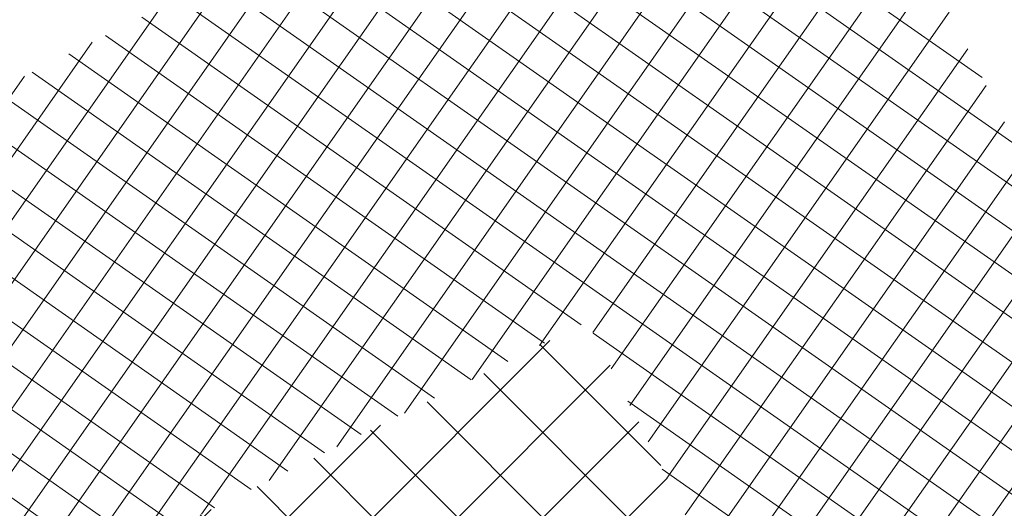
# Model space of a CAD drawing. Header units: metres. Extents: x 7472034 to 8439876, y 5890181 to 5961460.
# Tile 174 of 202: x 8439479 to 8439505, y 5890425 to 5890438. Entities that reach past the tile are written whole.
import ezdxf

# ---------------------------------------------------------------- set-up
doc = ezdxf.new("R2010")
doc.units = ezdxf.units.M
doc.header["$MEASUREMENT"] = 0
doc.layers.add('a___ogony', color=7, linetype='CONTINUOUS', lineweight=5)
doc.layers.add('ZAG-OBRYS018', color=7, linetype='CONTINUOUS', lineweight=18)

msp = doc.modelspace()

# ---------------------------------------------------------------- hatches: boundary and pattern name
at = {"layer": 'a___ogony', "lineweight": 13, "ltscale": 0.5}
h = msp.add_hatch(dxfattribs=at)
h.set_pattern_fill('ANSI37', color=250, scale=0.5)
h.set_pattern_definition([(45, (967534.5181395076, -71025.00101992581), (-1.122532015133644, 1.122532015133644), []), (135, (967534.5181395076, -71025.00101992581), (-1.122532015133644, -1.122532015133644), [])])
h.paths.add_polyline_path([(8439480.370899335, 5890406.552950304), (8439473.611167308, 5890419.952773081), (8439493.841435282, 5890430.032595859), (8439500.570922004, 5890416.692728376)])
at = {"layer": 'ZAG-OBRYS018', "lineweight": 15}
h = msp.add_hatch(dxfattribs=at)
h.set_pattern_fill('ANSI37', color=252, scale=0.3, angle=10)
h.set_pattern_definition([(55, (967499.202946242, -71042.94610979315), (-0.7802423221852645, 0.5463315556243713), []), (145, (967499.202946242, -71042.94610979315), (-0.5463315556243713, -0.7802423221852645), [])])
h.paths.add_polyline_path([(8439499.136037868, 5890446.646996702), (8439458.381230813, 5890426.20777308), (8439451.442206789, 5890439.987820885), (8439423.917295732, 5890426.852644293), (8439443.591230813, 5890387.82277308), (8439454.641230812, 5890393.36277308), (8439447.766230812, 5890407.04277308), (8439493.821230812, 5890430.02777308), (8439500.588558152, 5890416.675951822), (8439511.536230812, 5890422.092773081), (8439506.161076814, 5890432.723007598), (8439506.631096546, 5890434.061245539), (8439505.149531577, 5890434.703536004)])

doc.saveas('drawing.dxf')
